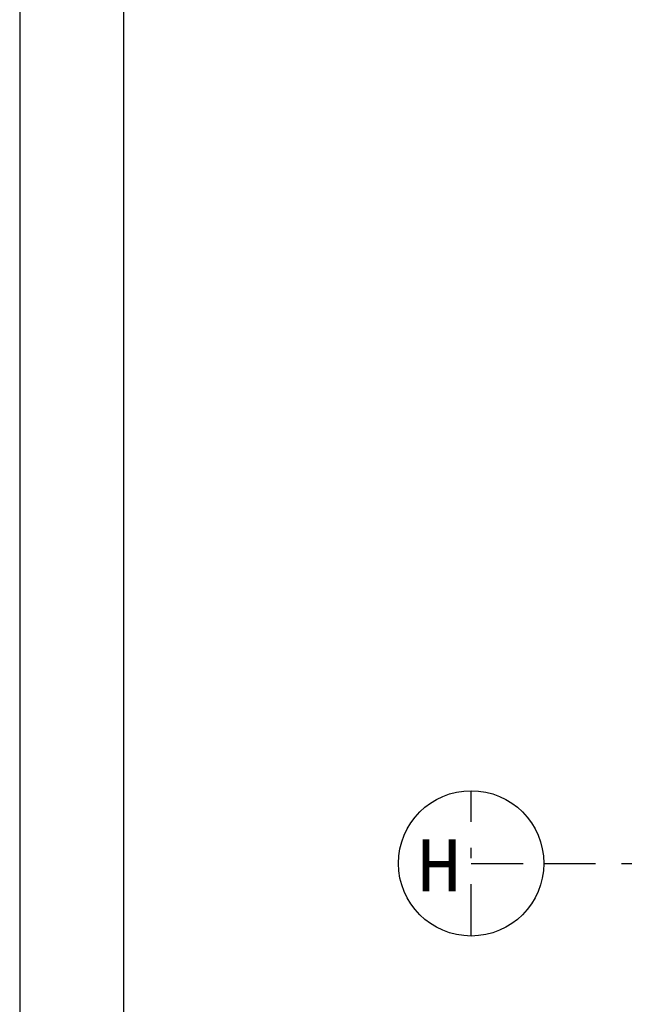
# Model space of a CAD drawing. Extents: x 2 to 87, y -108 to 11.
# Tile 72 of 256: x 2.48 to 8.39, y -48.77 to -39.28. Entities that reach past the tile are written whole.
import ezdxf

# ---------------------------------------------------------------- set-up
doc = ezdxf.new("R2010")
doc.units = 0
doc.header["$MEASUREMENT"] = 0
doc.linetypes.add('DASHDOT', pattern=[1, 0.5, -0.25, 0, -0.25])
doc.layers.add('1', color=7, linetype='CONTINUOUS')
doc.layers.add('5', color=7, linetype='CONTINUOUS')
doc.styles.add('MONOTXT', font='MONOTXT', dxfattribs={"height": 0.2})

msp = doc.modelspace()

# ---------------------------------------------------------------- linework, layer by layer
at = {"layer": '1', "color": 7, "linetype": 'Continuous'}
msp.add_line((2.4762, 11.0145), (2.4762, -107.7855), dxfattribs=at)
msp.add_lwpolyline([(85.5762, 10.0145), (3.4762, 10.0145), (3.4762, -106.7855), (85.5762, -106.7855)], close=True, dxfattribs=at)
at = {"layer": '5', "color": 7, "linetype": 'DASHDOT'}
for p, q in [((6.8276, -48.1075), (6.8276, -46.7075)), ((6.8276, -47.4075), (7.5276, -47.4075)), ((7.5276, -47.4075), (52.6276, -47.4075))]:
    msp.add_line(p, q, dxfattribs=at)
at = {"layer": '5', "color": 3, "linetype": 'Continuous'}
msp.add_circle((6.8276, -47.4075), 0.7, dxfattribs=at)

# ---------------------------------------------------------------- texts
at = {"layer": '5', "color": 1, "linetype": 'Continuous', "style": 'MONOTXT'}
msp.add_text('H  ', height=0.5, dxfattribs=at).set_placement((6.3018, -47.6755))

doc.saveas('drawing.dxf')
